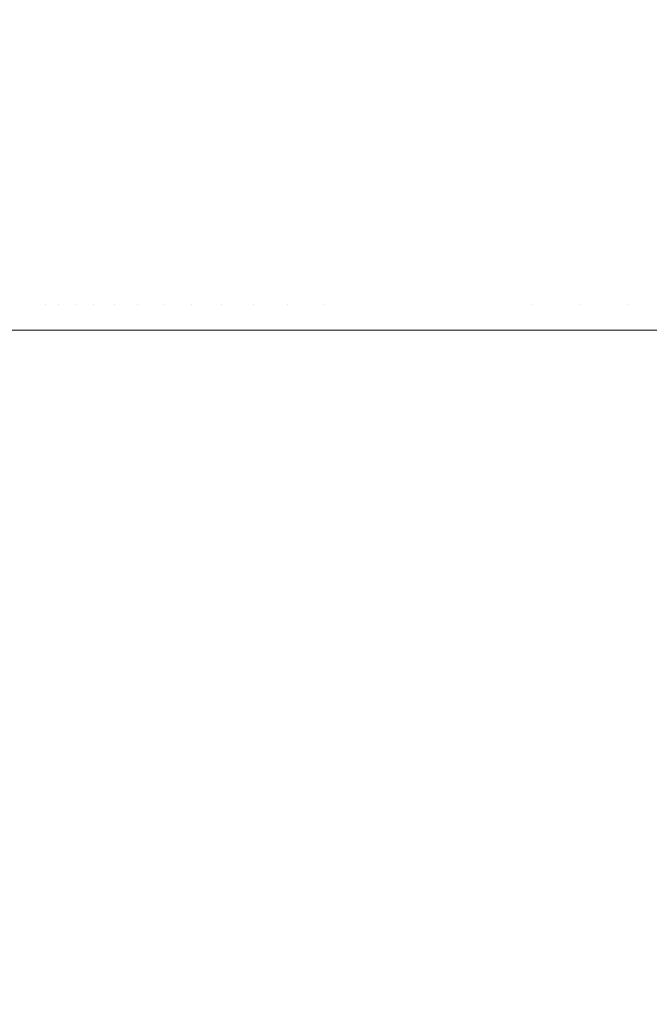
# Model space of a CAD drawing. Header units: centimetres. Extents: x -25.9 to 27.4, y -21.7 to -19.9.
# Tile 93 of 202: x -7.987 to -7.9396, y -20.0108 to -19.9366. Entities that reach past the tile are written whole.
import ezdxf

# ---------------------------------------------------------------- set-up
doc = ezdxf.new("R2010")
doc.units = ezdxf.units.CM
doc.header["$LTSCALE"] = 2.54
doc.layers.add('Lucido design-1', color=7, linetype='Continuous')

# ---------------------------------------------------------------- blocks, each defined once
blk = doc.blocks.new('Gruppo-5-1')
at = {"color": 7, "linetype": 'Continuous', "lineweight": 9}
for points, invisible_edges in [([(-7.988394, -19.934287, 875.943755), (-7.987322, -19.934287, 875.948136), (-7.986399, -19.93819, 875.947888), (-7.987461, -19.93819, 875.943548)], 15), ([(-7.987322, -19.934287, 875.948136), (-7.98606, -19.934287, 875.952465), (-7.985149, -19.93819, 875.952178), (-7.986399, -19.93819, 875.947888)], 15), ([(-7.98606, -19.934287, 875.952465), (-7.98461, -19.934287, 875.956736), (-7.983713, -19.93819, 875.956409), (-7.985149, -19.93819, 875.952178)], 15), ([(-7.98461, -19.934287, 875.956736), (-7.982976, -19.934287, 875.960939), (-7.982093, -19.93819, 875.960573), (-7.983713, -19.93819, 875.956409)], 15), ([(-7.982976, -19.934287, 875.960939), (-7.981159, -19.934287, 875.965066), (-7.980294, -19.93819, 875.964663), (-7.982093, -19.93819, 875.960573)], 15), ([(-7.981159, -19.934287, 875.965066), (-7.979165, -19.934287, 875.969111), (-7.978318, -19.93819, 875.96867), (-7.980294, -19.93819, 875.964663)], 15), ([(-7.979165, -19.934287, 875.969111), (-7.976996, -19.934287, 875.973065), (-7.976169, -19.93819, 875.972587), (-7.978318, -19.93819, 875.96867)], 15), ([(-7.976996, -19.934287, 875.973065), (-7.974656, -19.934287, 875.97692), (-7.973851, -19.93819, 875.976407), (-7.976169, -19.93819, 875.972587)], 15), ([(-7.974656, -19.934287, 875.97692), (-7.972151, -19.934287, 875.98067), (-7.971368, -19.93819, 875.980122), (-7.973851, -19.93819, 875.976407)], 15), ([(-7.972151, -19.934287, 875.98067), (-7.969484, -19.934287, 875.984307), (-7.968726, -19.93819, 875.983725), (-7.971368, -19.93819, 875.980122)], 15), ([(-7.969484, -19.934287, 875.984307), (-7.966661, -19.934287, 875.987824), (-7.96593, -19.93819, 875.98721), (-7.968726, -19.93819, 875.983725)], 15), ([(-7.966661, -19.934287, 875.987824), (-7.963688, -19.934287, 875.991214), (-7.962984, -19.93819, 875.990569), (-7.96593, -19.93819, 875.98721)], 15), ([(-7.963688, -19.934287, 875.991214), (-7.960569, -19.934287, 875.994472), (-7.959894, -19.93819, 875.993796), (-7.962984, -19.93819, 875.990569)], 15), ([(-7.960569, -19.934287, 875.994472), (-7.957312, -19.934287, 875.99759), (-7.956667, -19.93819, 875.996886), (-7.959894, -19.93819, 875.993796)], 15), ([(-7.957312, -19.934287, 875.99759), (-7.953921, -19.934287, 876.000564), (-7.953307, -19.93819, 875.999832), (-7.956667, -19.93819, 875.996886)], 15), ([(-7.953921, -19.934287, 876.000564), (-7.950404, -19.934287, 876.003386), (-7.949823, -19.93819, 876.002629), (-7.953307, -19.93819, 875.999832)], 15), ([(-7.950404, -19.934287, 876.003386), (-7.946767, -19.934287, 876.006053), (-7.94622, -19.93819, 876.005271), (-7.949823, -19.93819, 876.002629)], 15), ([(-7.946767, -19.934287, 876.006053), (-7.943018, -19.934287, 876.008558), (-7.942505, -19.93819, 876.007753), (-7.94622, -19.93819, 876.005271)], 15), ([(-7.943018, -19.934287, 876.008558), (-7.939162, -19.934287, 876.010898), (-7.938685, -19.93819, 876.010071), (-7.942505, -19.93819, 876.007753)], 15), ([(-25.787481, -19.934836, 876.418166), (-25.787481, -19.938359, 876.419001), (27.312519, -19.938359, 876.419001), (27.312519, -19.934836, 876.418166)], 10), ([(-7.988333, -19.93819, 875.939166), (-7.987461, -19.93819, 875.943548), (-7.986683, -19.942123, 875.943376), (-7.987548, -19.942123, 875.939028)], 15), ([(-7.987461, -19.93819, 875.943548), (-7.986399, -19.93819, 875.947888), (-7.98563, -19.942123, 875.947682), (-7.986683, -19.942123, 875.943376)], 15), ([(-7.986399, -19.93819, 875.947888), (-7.985149, -19.93819, 875.952178), (-7.984389, -19.942123, 875.951938), (-7.98563, -19.942123, 875.947682)], 15), ([(-7.985149, -19.93819, 875.952178), (-7.983713, -19.93819, 875.956409), (-7.982964, -19.942123, 875.956136), (-7.984389, -19.942123, 875.951938)], 15), ([(-7.983713, -19.93819, 875.956409), (-7.982093, -19.93819, 875.960573), (-7.981357, -19.942123, 875.960268), (-7.982964, -19.942123, 875.956136)], 15), ([(-7.982093, -19.93819, 875.960573), (-7.980294, -19.93819, 875.964663), (-7.979572, -19.942123, 875.964326), (-7.981357, -19.942123, 875.960268)], 15), ([(-7.980294, -19.93819, 875.964663), (-7.978318, -19.93819, 875.96867), (-7.977611, -19.942123, 875.968302), (-7.979572, -19.942123, 875.964326)], 15), ([(-7.978318, -19.93819, 875.96867), (-7.976169, -19.93819, 875.972587), (-7.975479, -19.942123, 875.972189), (-7.977611, -19.942123, 875.968302)], 15), ([(-7.976169, -19.93819, 875.972587), (-7.973851, -19.93819, 875.976407), (-7.973179, -19.942123, 875.975979), (-7.975479, -19.942123, 875.972189)], 15), ([(-7.973851, -19.93819, 875.976407), (-7.971368, -19.93819, 875.980122), (-7.970716, -19.942123, 875.979665), (-7.973179, -19.942123, 875.975979)], 15), ([(-7.971368, -19.93819, 875.980122), (-7.968726, -19.93819, 875.983725), (-7.968094, -19.942123, 875.98324), (-7.970716, -19.942123, 875.979665)], 15), ([(-7.968726, -19.93819, 875.983725), (-7.96593, -19.93819, 875.98721), (-7.96532, -19.942123, 875.986698), (-7.968094, -19.942123, 875.98324)], 15), ([(-7.96593, -19.93819, 875.98721), (-7.962984, -19.93819, 875.990569), (-7.962397, -19.942123, 875.990031), (-7.96532, -19.942123, 875.986698)], 15), ([(-7.962984, -19.93819, 875.990569), (-7.959894, -19.93819, 875.993796), (-7.959331, -19.942123, 875.993233), (-7.962397, -19.942123, 875.990031)], 15), ([(-7.959894, -19.93819, 875.993796), (-7.956667, -19.93819, 875.996886), (-7.956128, -19.942123, 875.996299), (-7.959331, -19.942123, 875.993233)], 15), ([(-7.956667, -19.93819, 875.996886), (-7.953307, -19.93819, 875.999832), (-7.952795, -19.942123, 875.999222), (-7.956128, -19.942123, 875.996299)], 15), ([(-7.953307, -19.93819, 875.999832), (-7.949823, -19.93819, 876.002629), (-7.949338, -19.942123, 876.001997), (-7.952795, -19.942123, 875.999222)], 15), ([(-7.949823, -19.93819, 876.002629), (-7.94622, -19.93819, 876.005271), (-7.945763, -19.942123, 876.004618), (-7.949338, -19.942123, 876.001997)], 15), ([(-7.94622, -19.93819, 876.005271), (-7.942505, -19.93819, 876.007753), (-7.942077, -19.942123, 876.007081), (-7.945763, -19.942123, 876.004618)], 15), ([(-7.942505, -19.93819, 876.007753), (-7.938685, -19.93819, 876.010071), (-7.938287, -19.942123, 876.009381), (-7.942077, -19.942123, 876.007081)], 15), ([(27.312519, -19.939011, 876.419156), (27.312519, -19.938359, 876.419001), (-25.787481, -19.938359, 876.419001), (-25.787481, -19.939011, 876.419156)], 10), ([(-25.787481, -19.939011, 876.419156), (-25.787481, -19.942637, 876.419853), (27.312519, -19.942637, 876.419853), (27.312519, -19.939011, 876.419156)], 10), ([(27.312519, -19.943232, 876.419968), (27.312519, -19.942637, 876.419853), (-25.787481, -19.942637, 876.419853), (-25.787481, -19.943232, 876.419968)], 10), ([(-7.988223, -19.942123, 875.934646), (-7.987548, -19.942123, 875.939028), (-7.986921, -19.946081, 875.938917), (-7.987591, -19.946081, 875.934563)], 15), ([(-7.987548, -19.942123, 875.939028), (-7.986683, -19.942123, 875.943376), (-7.986061, -19.946081, 875.943238), (-7.986921, -19.946081, 875.938917)], 15), ([(-7.986683, -19.942123, 875.943376), (-7.98563, -19.942123, 875.947682), (-7.985014, -19.946081, 875.947517), (-7.986061, -19.946081, 875.943238)], 15), ([(-7.98563, -19.942123, 875.947682), (-7.984389, -19.942123, 875.951938), (-7.983781, -19.946081, 875.951747), (-7.985014, -19.946081, 875.947517)], 15), ([(-7.984389, -19.942123, 875.951938), (-7.982964, -19.942123, 875.956136), (-7.982365, -19.946081, 875.955918), (-7.983781, -19.946081, 875.951747)], 15), ([(-7.982964, -19.942123, 875.956136), (-7.981357, -19.942123, 875.960268), (-7.980769, -19.946081, 875.960024), (-7.982365, -19.946081, 875.955918)], 15), ([(-7.981357, -19.942123, 875.960268), (-7.979572, -19.942123, 875.964326), (-7.978994, -19.946081, 875.964057), (-7.980769, -19.946081, 875.960024)], 15), ([(-7.979572, -19.942123, 875.964326), (-7.977611, -19.942123, 875.968302), (-7.977046, -19.946081, 875.968008), (-7.978994, -19.946081, 875.964057)], 15), ([(-7.977611, -19.942123, 875.968302), (-7.975479, -19.942123, 875.972189), (-7.974927, -19.946081, 875.97187), (-7.977046, -19.946081, 875.968008)], 15), ([(-7.975479, -19.942123, 875.972189), (-7.973179, -19.942123, 875.975979), (-7.972641, -19.946081, 875.975636), (-7.974927, -19.946081, 875.97187)], 15), ([(-7.973179, -19.942123, 875.975979), (-7.970716, -19.942123, 875.979665), (-7.970194, -19.946081, 875.979299), (-7.972641, -19.946081, 875.975636)], 15), ([(-7.970716, -19.942123, 875.979665), (-7.968094, -19.942123, 875.98324), (-7.967589, -19.946081, 875.982852), (-7.970194, -19.946081, 875.979299)], 15), ([(-7.968094, -19.942123, 875.98324), (-7.96532, -19.942123, 875.986698), (-7.964831, -19.946081, 875.986288), (-7.967589, -19.946081, 875.982852)], 15), ([(-7.96532, -19.942123, 875.986698), (-7.962397, -19.942123, 875.990031), (-7.961927, -19.946081, 875.9896), (-7.964831, -19.946081, 875.986288)], 15), ([(-7.962397, -19.942123, 875.990031), (-7.959331, -19.942123, 875.993233), (-7.95888, -19.946081, 875.992782), (-7.961927, -19.946081, 875.9896)], 15), ([(-7.959331, -19.942123, 875.993233), (-7.956128, -19.942123, 875.996299), (-7.955698, -19.946081, 875.995829), (-7.95888, -19.946081, 875.992782)], 15), ([(-7.956128, -19.942123, 875.996299), (-7.952795, -19.942123, 875.999222), (-7.952386, -19.946081, 875.998734), (-7.955698, -19.946081, 875.995829)], 15), ([(-7.952795, -19.942123, 875.999222), (-7.949338, -19.942123, 876.001997), (-7.94895, -19.946081, 876.001491), (-7.952386, -19.946081, 875.998734)], 15), ([(-7.949338, -19.942123, 876.001997), (-7.945763, -19.942123, 876.004618), (-7.945397, -19.946081, 876.004096), (-7.94895, -19.946081, 876.001491)], 15), ([(-7.945763, -19.942123, 876.004618), (-7.942077, -19.942123, 876.007081), (-7.941734, -19.946081, 876.006544), (-7.945397, -19.946081, 876.004096)], 15), ([(-7.942077, -19.942123, 876.007081), (-7.938287, -19.942123, 876.009381), (-7.937968, -19.946081, 876.008829), (-7.941734, -19.946081, 876.006544)], 15), ([(-25.787481, -19.943232, 876.419968), (-25.787481, -19.946949, 876.420518), (27.312519, -19.946949, 876.420518), (27.312519, -19.943232, 876.419968)], 10), ([(-7.987591, -19.946081, 875.934563), (-7.986921, -19.946081, 875.938917), (-7.98645, -19.950055, 875.938834), (-7.987117, -19.950055, 875.934501)], 15), ([(-7.986921, -19.946081, 875.938917), (-7.986061, -19.946081, 875.943238), (-7.985595, -19.950055, 875.943135), (-7.98645, -19.950055, 875.938834)], 15), ([(-7.986061, -19.946081, 875.943238), (-7.985014, -19.946081, 875.947517), (-7.984553, -19.950055, 875.947394), (-7.985595, -19.950055, 875.943135)], 15), ([(-7.985014, -19.946081, 875.947517), (-7.983781, -19.946081, 875.951747), (-7.983326, -19.950055, 875.951603), (-7.984553, -19.950055, 875.947394)], 15), ([(-7.983781, -19.946081, 875.951747), (-7.982365, -19.946081, 875.955918), (-7.981916, -19.950055, 875.955755), (-7.983326, -19.950055, 875.951603)], 15), ([(-7.982365, -19.946081, 875.955918), (-7.980769, -19.946081, 875.960024), (-7.980327, -19.950055, 875.959842), (-7.981916, -19.950055, 875.955755)], 15), ([(-7.980769, -19.946081, 875.960024), (-7.978994, -19.946081, 875.964057), (-7.978561, -19.950055, 875.963855), (-7.980327, -19.950055, 875.959842)], 15), ([(-7.978994, -19.946081, 875.964057), (-7.977046, -19.946081, 875.968008), (-7.976622, -19.950055, 875.967787), (-7.978561, -19.950055, 875.963855)], 15), ([(-7.977046, -19.946081, 875.968008), (-7.974927, -19.946081, 875.97187), (-7.974513, -19.950055, 875.971631), (-7.976622, -19.950055, 875.967787)], 15), ([(-7.974927, -19.946081, 875.97187), (-7.972641, -19.946081, 875.975636), (-7.972238, -19.950055, 875.97538), (-7.974513, -19.950055, 875.971631)], 15), ([(-7.972641, -19.946081, 875.975636), (-7.970194, -19.946081, 875.979299), (-7.969803, -19.950055, 875.979025), (-7.972238, -19.950055, 875.97538)], 15), ([(-7.970194, -19.946081, 875.979299), (-7.967589, -19.946081, 875.982852), (-7.96721, -19.950055, 875.982561), (-7.969803, -19.950055, 875.979025)], 15), ([(-7.967589, -19.946081, 875.982852), (-7.964831, -19.946081, 875.986288), (-7.964465, -19.950055, 875.985981), (-7.96721, -19.950055, 875.982561)], 15), ([(-7.964831, -19.946081, 875.986288), (-7.961927, -19.946081, 875.9896), (-7.961574, -19.950055, 875.989277), (-7.964465, -19.950055, 875.985981)], 15), ([(-7.961927, -19.946081, 875.9896), (-7.95888, -19.946081, 875.992782), (-7.958542, -19.950055, 875.992445), (-7.961574, -19.950055, 875.989277)], 15), ([(-7.95888, -19.946081, 875.992782), (-7.955698, -19.946081, 875.995829), (-7.955375, -19.950055, 875.995477), (-7.958542, -19.950055, 875.992445)], 15), ([(-7.955698, -19.946081, 875.995829), (-7.952386, -19.946081, 875.998734), (-7.952079, -19.950055, 875.998368), (-7.955375, -19.950055, 875.995477)], 15), ([(-7.952386, -19.946081, 875.998734), (-7.94895, -19.946081, 876.001491), (-7.948659, -19.950055, 876.001112), (-7.952079, -19.950055, 875.998368)], 15), ([(-7.94895, -19.946081, 876.001491), (-7.945397, -19.946081, 876.004096), (-7.945123, -19.950055, 876.003705), (-7.948659, -19.950055, 876.001112)], 15), ([(-7.945397, -19.946081, 876.004096), (-7.941734, -19.946081, 876.006544), (-7.941478, -19.950055, 876.006141), (-7.945123, -19.950055, 876.003705)], 15), ([(-7.941734, -19.946081, 876.006544), (-7.937968, -19.946081, 876.008829), (-7.937729, -19.950055, 876.008415), (-7.941478, -19.950055, 876.006141)], 15), ([(27.312519, -19.947491, 876.420598), (27.312519, -19.946949, 876.420518), (-25.787481, -19.946949, 876.420518), (-25.787481, -19.947491, 876.420598)], 10), ([(-25.787481, -19.947491, 876.420598), (-25.787481, -19.951285, 876.420993), (27.312519, -19.951285, 876.420993), (27.312519, -19.947491, 876.420598)], 10), ([(-7.987595, -19.950055, 875.930142), (-7.987117, -19.950055, 875.934501), (-7.986802, -19.954039, 875.934459), (-7.987278, -19.954039, 875.930115)], 15), ([(-7.987117, -19.950055, 875.934501), (-7.98645, -19.950055, 875.938834), (-7.986137, -19.954039, 875.938779), (-7.986802, -19.954039, 875.934459)], 15), ([(-7.98645, -19.950055, 875.938834), (-7.985595, -19.950055, 875.943135), (-7.985284, -19.954039, 875.943066), (-7.986137, -19.954039, 875.938779)], 15), ([(-7.985595, -19.950055, 875.943135), (-7.984553, -19.950055, 875.947394), (-7.984246, -19.954039, 875.947311), (-7.985284, -19.954039, 875.943066)], 15), ([(-7.984553, -19.950055, 875.947394), (-7.983326, -19.950055, 875.951603), (-7.983022, -19.954039, 875.951508), (-7.984246, -19.954039, 875.947311)], 15), ([(-7.983326, -19.950055, 875.951603), (-7.981916, -19.950055, 875.955755), (-7.981618, -19.954039, 875.955646), (-7.983022, -19.954039, 875.951508)], 15), ([(-7.981916, -19.950055, 875.955755), (-7.980327, -19.950055, 875.959842), (-7.980033, -19.954039, 875.95972), (-7.981618, -19.954039, 875.955646)], 15), ([(-7.980327, -19.950055, 875.959842), (-7.978561, -19.950055, 875.963855), (-7.978273, -19.954039, 875.96372), (-7.980033, -19.954039, 875.95972)], 15), ([(-7.978561, -19.950055, 875.963855), (-7.976622, -19.950055, 875.967787), (-7.97634, -19.954039, 875.96764), (-7.978273, -19.954039, 875.96372)], 15), ([(-7.976622, -19.950055, 875.967787), (-7.974513, -19.950055, 875.971631), (-7.974238, -19.954039, 875.971472), (-7.97634, -19.954039, 875.96764)], 15), ([(-7.974513, -19.950055, 875.971631), (-7.972238, -19.950055, 875.97538), (-7.97197, -19.954039, 875.975209), (-7.974238, -19.954039, 875.971472)], 15), ([(-7.972238, -19.950055, 875.97538), (-7.969803, -19.950055, 875.979025), (-7.969542, -19.954039, 875.978843), (-7.97197, -19.954039, 875.975209)], 15), ([(-7.969803, -19.950055, 875.979025), (-7.96721, -19.950055, 875.982561), (-7.966958, -19.954039, 875.982368), (-7.969542, -19.954039, 875.978843)], 15), ([(-7.96721, -19.950055, 875.982561), (-7.964465, -19.950055, 875.985981), (-7.964222, -19.954039, 875.985777), (-7.966958, -19.954039, 875.982368)], 15), ([(-7.964465, -19.950055, 875.985981), (-7.961574, -19.950055, 875.989277), (-7.96134, -19.954039, 875.989063), (-7.964222, -19.954039, 875.985777)], 15), ([(-7.961574, -19.950055, 875.989277), (-7.958542, -19.950055, 875.992445), (-7.958318, -19.954039, 875.99222), (-7.96134, -19.954039, 875.989063)], 15), ([(-7.958542, -19.950055, 875.992445), (-7.955375, -19.950055, 875.995477), (-7.95516, -19.954039, 875.995242), (-7.958318, -19.954039, 875.99222)], 15), ([(-7.955375, -19.950055, 875.995477), (-7.952079, -19.950055, 875.998368), (-7.951874, -19.954039, 875.998124), (-7.95516, -19.954039, 875.995242)], 15), ([(-7.952079, -19.950055, 875.998368), (-7.948659, -19.950055, 876.001112), (-7.948466, -19.954039, 876.00086), (-7.951874, -19.954039, 875.998124)], 15), ([(-7.948659, -19.950055, 876.001112), (-7.945123, -19.950055, 876.003705), (-7.944941, -19.954039, 876.003444), (-7.948466, -19.954039, 876.00086)], 15), ([(-7.945123, -19.950055, 876.003705), (-7.941478, -19.950055, 876.006141), (-7.941307, -19.954039, 876.005873), (-7.944941, -19.954039, 876.003444)], 15), ([(-7.941478, -19.950055, 876.006141), (-7.937729, -19.950055, 876.008415), (-7.93757, -19.954039, 876.00814), (-7.941307, -19.954039, 876.005873)], 15), ([(27.312519, -19.951781, 876.421045), (27.312519, -19.951285, 876.420993), (-25.787481, -19.951285, 876.420993), (-25.787481, -19.951781, 876.421045)], 10), ([(-25.787481, -19.951781, 876.421045), (-25.787481, -19.955639, 876.42128), (27.312519, -19.955639, 876.42128), (27.312519, -19.951781, 876.421045)], 10), ([(-7.987278, -19.954039, 875.930115), (-7.986802, -19.954039, 875.934459), (-7.986645, -19.958028, 875.934439), (-7.98712, -19.958028, 875.930101)], 15), ([(-7.986802, -19.954039, 875.934459), (-7.986137, -19.954039, 875.938779), (-7.985981, -19.958028, 875.938752), (-7.986645, -19.958028, 875.934439)], 15), ([(-7.986137, -19.954039, 875.938779), (-7.985284, -19.954039, 875.943066), (-7.98513, -19.958028, 875.943032), (-7.985981, -19.958028, 875.938752)], 15), ([(-7.985284, -19.954039, 875.943066), (-7.984246, -19.954039, 875.947311), (-7.984093, -19.958028, 875.94727), (-7.98513, -19.958028, 875.943032)], 15), ([(-7.984246, -19.954039, 875.947311), (-7.983022, -19.954039, 875.951508), (-7.982871, -19.958028, 875.95146), (-7.984093, -19.958028, 875.94727)], 15), ([(-7.983022, -19.954039, 875.951508), (-7.981618, -19.954039, 875.955646), (-7.981469, -19.958028, 875.955592), (-7.982871, -19.958028, 875.95146)], 15), ([(-7.981618, -19.954039, 875.955646), (-7.980033, -19.954039, 875.95972), (-7.979887, -19.958028, 875.959659), (-7.981469, -19.958028, 875.955592)], 15), ([(-7.980033, -19.954039, 875.95972), (-7.978273, -19.954039, 875.96372), (-7.97813, -19.958028, 875.963654), (-7.979887, -19.958028, 875.959659)], 15), ([(-7.978273, -19.954039, 875.96372), (-7.97634, -19.954039, 875.96764), (-7.9762, -19.958028, 875.967567), (-7.97813, -19.958028, 875.963654)], 15), ([(-7.97634, -19.954039, 875.96764), (-7.974238, -19.954039, 875.971472), (-7.974101, -19.958028, 875.971393), (-7.9762, -19.958028, 875.967567)], 15), ([(-7.974238, -19.954039, 875.971472), (-7.97197, -19.954039, 875.975209), (-7.971837, -19.958028, 875.975124), (-7.974101, -19.958028, 875.971393)], 15), ([(-7.97197, -19.954039, 875.975209), (-7.969542, -19.954039, 875.978843), (-7.969412, -19.958028, 875.978752), (-7.971837, -19.958028, 875.975124)], 15), ([(-7.969542, -19.954039, 875.978843), (-7.966958, -19.954039, 875.982368), (-7.966832, -19.958028, 875.982271), (-7.969412, -19.958028, 875.978752)], 15), ([(-7.966958, -19.954039, 875.982368), (-7.964222, -19.954039, 875.985777), (-7.964101, -19.958028, 875.985675), (-7.966832, -19.958028, 875.982271)], 15), ([(-7.964222, -19.954039, 875.985777), (-7.96134, -19.954039, 875.989063), (-7.961223, -19.958028, 875.988956), (-7.964101, -19.958028, 875.985675)], 15), ([(-7.96134, -19.954039, 875.989063), (-7.958318, -19.954039, 875.99222), (-7.958206, -19.958028, 875.992108), (-7.961223, -19.958028, 875.988956)], 15), ([(-7.958318, -19.954039, 875.99222), (-7.95516, -19.954039, 875.995242), (-7.955053, -19.958028, 875.995126), (-7.958206, -19.958028, 875.992108)], 15), ([(-7.95516, -19.954039, 875.995242), (-7.951874, -19.954039, 875.998124), (-7.951772, -19.958028, 875.998003), (-7.955053, -19.958028, 875.995126)], 15), ([(-7.951874, -19.954039, 875.998124), (-7.948466, -19.954039, 876.00086), (-7.948369, -19.958028, 876.000734), (-7.951772, -19.958028, 875.998003)], 15), ([(-7.948466, -19.954039, 876.00086), (-7.944941, -19.954039, 876.003444), (-7.94485, -19.958028, 876.003315), (-7.948369, -19.958028, 876.000734)], 15), ([(-7.944941, -19.954039, 876.003444), (-7.941307, -19.954039, 876.005873), (-7.941222, -19.958028, 876.005739), (-7.94485, -19.958028, 876.003315)], 15), ([(-7.941307, -19.954039, 876.005873), (-7.93757, -19.954039, 876.00814), (-7.937491, -19.958028, 876.008003), (-7.941222, -19.958028, 876.005739)], 15), ([(27.312519, -19.956084, 876.421307), (27.312519, -19.955639, 876.42128), (-25.787481, -19.955639, 876.42128), (-25.787481, -19.956084, 876.421307)], 10), ([(-25.787481, -19.956084, 876.421307), (-25.787481, -19.96, 876.421383), (27.312519, -19.96, 876.421383), (27.312519, -19.956084, 876.421307)], 8), ([(-7.986812, -19.96, 875.932738), (-7.987101, -19.96, 875.930099), (-7.98712, -19.958028, 875.930101), (-7.986645, -19.958028, 875.934439)], 14), ([(-7.986645, -19.958028, 875.934439), (-7.986626, -19.96, 875.934436), (-7.986812, -19.96, 875.932738)], 9), ([(-7.986253, -19.96, 875.936857), (-7.986626, -19.96, 875.934436), (-7.986645, -19.958028, 875.934439), (-7.985981, -19.958028, 875.938752)], 14), ([(-7.985981, -19.958028, 875.938752), (-7.985962, -19.96, 875.938748), (-7.986253, -19.96, 875.936857)], 9), ([(-7.985523, -19.96, 875.940954), (-7.985962, -19.96, 875.938748), (-7.985981, -19.958028, 875.938752), (-7.98513, -19.958028, 875.943032)], 14), ([(-7.98513, -19.958028, 875.943032), (-7.985111, -19.96, 875.943027), (-7.985523, -19.96, 875.940954)], 9), ([(-7.98513, -19.958028, 875.943032), (-7.984093, -19.958028, 875.94727), (-7.984074, -19.96, 875.947265), (-7.984623, -19.96, 875.94502)], 11), ([(-7.984623, -19.96, 875.94502), (-7.985111, -19.96, 875.943027), (-7.98513, -19.958028, 875.943032)], 10), ([(-7.984093, -19.958028, 875.94727), (-7.982871, -19.958028, 875.95146), (-7.982853, -19.96, 875.951454), (-7.983554, -19.96, 875.949049)], 11), ([(-7.983554, -19.96, 875.949049), (-7.984074, -19.96, 875.947265), (-7.984093, -19.958028, 875.94727)], 10), ([(-7.982871, -19.958028, 875.95146), (-7.981469, -19.958028, 875.955592), (-7.98145, -19.96, 875.955585), (-7.982317, -19.96, 875.953033)], 11), ([(-7.982317, -19.96, 875.953033), (-7.982853, -19.96, 875.951454), (-7.982871, -19.958028, 875.95146)], 10), ([(-7.981469, -19.958028, 875.955592), (-7.979887, -19.958028, 875.959659), (-7.979869, -19.96, 875.959652), (-7.980914, -19.96, 875.956966)], 11), ([(-7.980914, -19.96, 875.956966), (-7.98145, -19.96, 875.955585), (-7.981469, -19.958028, 875.955592)], 10), ([(-7.979887, -19.958028, 875.959659), (-7.97813, -19.958028, 875.963654), (-7.978112, -19.96, 875.963645), (-7.979346, -19.96, 875.96084)], 11), ([(-7.979346, -19.96, 875.96084), (-7.979869, -19.96, 875.959652), (-7.979887, -19.958028, 875.959659)], 10), ([(-7.97813, -19.958028, 875.963654), (-7.9762, -19.958028, 875.967567), (-7.976182, -19.96, 875.967558), (-7.977617, -19.96, 875.96465)], 11), ([(-7.977617, -19.96, 875.96465), (-7.978112, -19.96, 875.963645), (-7.97813, -19.958028, 875.963654)], 10), ([(-7.9762, -19.958028, 875.967567), (-7.974101, -19.958028, 875.971393), (-7.974084, -19.96, 875.971383), (-7.975728, -19.96, 875.968387)], 11), ([(-7.975728, -19.96, 875.968387), (-7.976182, -19.96, 875.967558), (-7.9762, -19.958028, 875.967567)], 10), ([(-7.974101, -19.958028, 875.971393), (-7.971837, -19.958028, 875.975124), (-7.97182, -19.96, 875.975113), (-7.973682, -19.96, 875.972046)], 11), ([(-7.973682, -19.96, 875.972046), (-7.974084, -19.96, 875.971383), (-7.974101, -19.958028, 875.971393)], 10), ([(-7.971837, -19.958028, 875.975124), (-7.969412, -19.958028, 875.978752), (-7.969396, -19.96, 875.978741), (-7.971482, -19.96, 875.975619)], 11), ([(-7.971482, -19.96, 875.975619), (-7.97182, -19.96, 875.975113), (-7.971837, -19.958028, 875.975124)], 10), ([(-7.969412, -19.958028, 875.978752), (-7.966832, -19.958028, 875.982271), (-7.966817, -19.96, 875.98226), (-7.969133, -19.96, 875.979101)], 11), ([(-7.969133, -19.96, 875.979101), (-7.969396, -19.96, 875.978741), (-7.969412, -19.958028, 875.978752)], 10), ([(-7.966832, -19.958028, 875.982271), (-7.964101, -19.958028, 875.985675), (-7.964086, -19.96, 875.985662), (-7.966637, -19.96, 875.982484)], 11), ([(-7.966637, -19.96, 875.982484), (-7.966817, -19.96, 875.98226), (-7.966832, -19.958028, 875.982271)], 10), ([(-7.96122, -19.96, 875.98893), (-7.963998, -19.96, 875.985762), (-7.964101, -19.958028, 875.985675), (-7.961223, -19.958028, 875.988956)], 14), ([(-7.963998, -19.96, 875.985762), (-7.964086, -19.96, 875.985662), (-7.964101, -19.958028, 875.985675)], 10), ([(-7.961223, -19.958028, 875.988956), (-7.961209, -19.96, 875.988942), (-7.96122, -19.96, 875.98893)], 9), ([(-7.958304, -19.96, 875.991977), (-7.961209, -19.96, 875.988942), (-7.961223, -19.958028, 875.988956), (-7.958206, -19.958028, 875.992108)], 14), ([(-7.958206, -19.958028, 875.992108), (-7.958192, -19.96, 875.992094), (-7.958304, -19.96, 875.991977)], 9), ([(-7.955259, -19.96, 875.994902), (-7.958192, -19.96, 875.992094), (-7.958206, -19.958028, 875.992108), (-7.955053, -19.958028, 875.995126)], 14), ([(-7.955053, -19.958028, 875.995126), (-7.95504, -19.96, 875.995111), (-7.955259, -19.96, 875.994902)], 9), ([(-7.95209, -19.96, 875.997699), (-7.95504, -19.96, 875.995111), (-7.955053, -19.958028, 875.995126), (-7.951772, -19.958028, 875.998003)], 14), ([(-7.951772, -19.958028, 875.998003), (-7.95176, -19.96, 875.997988), (-7.95209, -19.96, 875.997699)], 9), ([(-7.948819, -19.96, 876.000348), (-7.95176, -19.96, 875.997988), (-7.951772, -19.958028, 875.998003), (-7.948369, -19.958028, 876.000734)], 14), ([(-7.948369, -19.958028, 876.000734), (-7.948357, -19.96, 876.000719), (-7.948819, -19.96, 876.000348)], 9), ([(-7.948369, -19.958028, 876.000734), (-7.94485, -19.958028, 876.003315), (-7.944839, -19.96, 876.003299), (-7.947018, -19.96, 876.001701)], 11), ([(-7.947018, -19.96, 876.001701), (-7.948357, -19.96, 876.000719), (-7.948369, -19.958028, 876.000734)], 10), ([(-7.94485, -19.958028, 876.003315), (-7.941222, -19.958028, 876.005739), (-7.941211, -19.96, 876.005723), (-7.943561, -19.96, 876.004152)], 11), ([(-7.943561, -19.96, 876.004152), (-7.944839, -19.96, 876.003299), (-7.94485, -19.958028, 876.003315)], 10), ([(-7.941222, -19.958028, 876.005739), (-7.937491, -19.958028, 876.008003), (-7.937481, -19.96, 876.007986), (-7.939999, -19.96, 876.006458)], 11), ([(-7.939999, -19.96, 876.006458), (-7.941211, -19.96, 876.005723), (-7.941222, -19.958028, 876.005739)], 10), ([(-7.987101, -19.96, 875.930099), (-7.986812, -19.96, 875.932738), (-7.986816, -21.16, 875.932739), (-7.987115, -21.16, 875.929933)], 10), ([(-7.986682, -21.16, 875.933997), (-7.986816, -21.16, 875.932739), (-7.986812, -19.96, 875.932738), (-7.986626, -19.96, 875.934436)], 10), ([(-7.986626, -19.96, 875.934436), (-7.986253, -19.96, 875.936857), (-7.986259, -21.16, 875.936859), (-7.986682, -21.16, 875.933997)], 10), ([(-7.986084, -21.16, 875.938044), (-7.986259, -21.16, 875.936859), (-7.986253, -19.96, 875.936857), (-7.985962, -19.96, 875.938748)], 10), ([(-7.98553, -21.16, 875.940955), (-7.986084, -21.16, 875.938044), (-7.985962, -19.96, 875.938748)], 10), ([(-7.985962, -19.96, 875.938748), (-7.985523, -19.96, 875.940954), (-7.98553, -21.16, 875.940955)], 10), ([(-7.985319, -21.16, 875.942067), (-7.98553, -21.16, 875.940955), (-7.985523, -19.96, 875.940954), (-7.985111, -19.96, 875.943027)], 10), ([(-7.984631, -21.16, 875.945022), (-7.985319, -21.16, 875.942067), (-7.985111, -19.96, 875.943027)], 10), ([(-7.985111, -19.96, 875.943027), (-7.984623, -19.96, 875.94502), (-7.984631, -21.16, 875.945022)], 10), ([(-7.984389, -21.16, 875.946058), (-7.984631, -21.16, 875.945022), (-7.984623, -19.96, 875.94502), (-7.984074, -19.96, 875.947265)], 10), ([(-7.983561, -21.16, 875.949051), (-7.984389, -21.16, 875.946058), (-7.984074, -19.96, 875.947265)], 10), ([(-7.984074, -19.96, 875.947265), (-7.983554, -19.96, 875.949049), (-7.983561, -21.16, 875.949051)], 10), ([(-7.983296, -21.16, 875.950012), (-7.983561, -21.16, 875.949051), (-7.983554, -19.96, 875.949049), (-7.982853, -19.96, 875.951454)], 10), ([(-7.982324, -21.16, 875.953036), (-7.983296, -21.16, 875.950012), (-7.982853, -19.96, 875.951454)], 10), ([(-7.982853, -19.96, 875.951454), (-7.982317, -19.96, 875.953033), (-7.982324, -21.16, 875.953036)], 10), ([(-7.98204, -21.16, 875.95392), (-7.982324, -21.16, 875.953036), (-7.982317, -19.96, 875.953033)], 10), ([(-7.98204, -21.16, 875.95392), (-7.982317, -19.96, 875.953033), (-7.98145, -19.96, 875.955585)], 9), ([(-7.98145, -19.96, 875.955585), (-7.98092, -21.16, 875.956969), (-7.98204, -21.16, 875.95392)], 9), ([(-7.98145, -19.96, 875.955585), (-7.980914, -19.96, 875.956966), (-7.98092, -21.16, 875.956969)], 10), ([(-7.980623, -21.16, 875.957778), (-7.98092, -21.16, 875.956969), (-7.980914, -19.96, 875.956966)], 10), ([(-7.980623, -21.16, 875.957778), (-7.980914, -19.96, 875.956966), (-7.979869, -19.96, 875.959652)], 9), ([(-7.979869, -19.96, 875.959652), (-7.979352, -21.16, 875.960843), (-7.980623, -21.16, 875.957778)], 9), ([(-7.979869, -19.96, 875.959652), (-7.979346, -19.96, 875.96084), (-7.979352, -21.16, 875.960843)], 10), ([(-7.979048, -21.16, 875.961577), (-7.979352, -21.16, 875.960843), (-7.979346, -19.96, 875.96084)], 10), ([(-7.979048, -21.16, 875.961577), (-7.979346, -19.96, 875.96084), (-7.978112, -19.96, 875.963645)], 9), ([(-7.978112, -19.96, 875.963645), (-7.977622, -21.16, 875.964653), (-7.979048, -21.16, 875.961577)], 9), ([(-7.978112, -19.96, 875.963645), (-7.977617, -19.96, 875.96465), (-7.977622, -21.16, 875.964653)], 10), ([(-7.977316, -21.16, 875.965311), (-7.977622, -21.16, 875.964653), (-7.977617, -19.96, 875.96465)], 10), ([(-7.977316, -21.16, 875.965311), (-7.977617, -19.96, 875.96465), (-7.976182, -19.96, 875.967558)], 9), ([(-7.976182, -19.96, 875.967558), (-7.975732, -21.16, 875.96839), (-7.977316, -21.16, 875.965311)], 9), ([(-7.976182, -19.96, 875.967558), (-7.975728, -19.96, 875.968387), (-7.975732, -21.16, 875.96839)], 10), ([(-7.975431, -21.16, 875.968974), (-7.975732, -21.16, 875.96839), (-7.975728, -19.96, 875.968387)], 10), ([(-7.975431, -21.16, 875.968974), (-7.975728, -19.96, 875.968387), (-7.974084, -19.96, 875.971383)], 9), ([(-7.974084, -19.96, 875.971383), (-7.973685, -21.16, 875.972048), (-7.975431, -21.16, 875.968974)], 9), ([(-7.974084, -19.96, 875.971383), (-7.973682, -19.96, 875.972046), (-7.973685, -21.16, 875.972048)], 10), ([(-7.973394, -21.16, 875.97256), (-7.973685, -21.16, 875.972048), (-7.973682, -19.96, 875.972046)], 10), ([(-7.973394, -21.16, 875.97256), (-7.973682, -19.96, 875.972046), (-7.97182, -19.96, 875.975113)], 9), ([(-7.97182, -19.96, 875.975113), (-7.971484, -21.16, 875.97562), (-7.973394, -21.16, 875.97256)], 9), ([(-7.97182, -19.96, 875.975113), (-7.971482, -19.96, 875.975619), (-7.971484, -21.16, 875.97562)], 10), ([(-7.971209, -21.16, 875.976061), (-7.971484, -21.16, 875.97562), (-7.971482, -19.96, 875.975619)], 10), ([(-7.971209, -21.16, 875.976061), (-7.971482, -19.96, 875.975619), (-7.969396, -19.96, 875.978741)], 9), ([(-7.969396, -19.96, 875.978741), (-7.969133, -21.16, 875.979101), (-7.971209, -21.16, 875.976061)], 9), ([(-7.969396, -19.96, 875.978741), (-7.969133, -19.96, 875.979101), (-7.969133, -21.16, 875.979101)], 10), ([(-7.96888, -21.16, 875.979472), (-7.969133, -19.96, 875.979101), (-7.966817, -19.96, 875.98226)], 9), ([(-7.96888, -21.16, 875.979472), (-7.969133, -21.16, 875.979101), (-7.969133, -19.96, 875.979101)], 10), ([(-7.966817, -19.96, 875.98226), (-7.966636, -21.16, 875.982483), (-7.96888, -21.16, 875.979472)], 9), ([(-7.966817, -19.96, 875.98226), (-7.966637, -19.96, 875.982484), (-7.966636, -21.16, 875.982483)], 10), ([(-7.966409, -21.16, 875.982787), (-7.966637, -19.96, 875.982484), (-7.964086, -19.96, 875.985662)], 9), ([(-7.966409, -21.16, 875.982787), (-7.966636, -21.16, 875.982483), (-7.966637, -19.96, 875.982484)], 10), ([(-7.964086, -19.96, 875.985662), (-7.963995, -21.16, 875.985761), (-7.966409, -21.16, 875.982787)], 9), ([(-7.964086, -19.96, 875.985662), (-7.963998, -19.96, 875.985762), (-7.963995, -21.16, 875.985761)], 10), ([(-7.963998, -19.96, 875.985762), (-7.96122, -19.96, 875.98893), (-7.961217, -21.16, 875.988927), (-7.963802, -21.16, 875.985999)], 10), ([(-7.963802, -21.16, 875.985999), (-7.963995, -21.16, 875.985761), (-7.963998, -19.96, 875.985762)], 10), ([(-7.961061, -21.16, 875.989104), (-7.961217, -21.16, 875.988927), (-7.96122, -19.96, 875.98893), (-7.961209, -19.96, 875.988943)], 10), ([(-7.961209, -19.96, 875.988943), (-7.958304, -21.16, 875.991977), (-7.961061, -21.16, 875.989104)], 9), ([(-7.961209, -19.96, 875.988943), (-7.958304, -19.96, 875.991977), (-7.958304, -21.16, 875.991977)], 10), ([(-7.958192, -21.16, 875.992094), (-7.958304, -21.16, 875.991977), (-7.958304, -19.96, 875.991977), (-7.958192, -19.96, 875.992094)], 10), ([(-7.955654, -21.16, 875.994544), (-7.958192, -21.16, 875.992094), (-7.958192, -19.96, 875.992094), (-7.955259, -19.96, 875.994902)], 10), ([(-7.955259, -19.96, 875.994902), (-7.955257, -21.16, 875.994899), (-7.955654, -21.16, 875.994544)], 9), ([(-7.952559, -21.16, 875.99731), (-7.955257, -21.16, 875.994899), (-7.955259, -19.96, 875.994902), (-7.95504, -19.96, 875.995111)], 10), ([(-7.95504, -19.96, 875.995111), (-7.952089, -21.16, 875.997697), (-7.952559, -21.16, 875.99731)], 9), ([(-7.95504, -19.96, 875.995111), (-7.95209, -19.96, 875.997699), (-7.952089, -21.16, 875.997697)], 10), ([(-7.952089, -21.16, 875.997697), (-7.95209, -19.96, 875.997699), (-7.95176, -19.96, 875.997988)], 9), ([(-7.95176, -19.96, 875.997988), (-7.949349, -21.16, 875.999948), (-7.952089, -21.16, 875.997697)], 9), ([(-7.95176, -19.96, 875.997988), (-7.948819, -21.16, 876.000347), (-7.949349, -21.16, 875.999948)], 9), ([(-7.95176, -19.96, 875.997988), (-7.948819, -19.96, 876.000348), (-7.948819, -21.16, 876.000347)], 10), ([(-7.947021, -21.16, 876.001704), (-7.948819, -21.16, 876.000347), (-7.948357, -19.96, 876.000719)], 10), ([(-7.948819, -21.16, 876.000347), (-7.948819, -19.96, 876.000348), (-7.948357, -19.96, 876.000719)], 9), ([(-7.948357, -19.96, 876.000719), (-7.947018, -19.96, 876.001701), (-7.947021, -21.16, 876.001704)], 10), ([(-7.946029, -21.16, 876.002453), (-7.947021, -21.16, 876.001704), (-7.947018, -19.96, 876.001701)], 10), ([(-7.947018, -19.96, 876.001701), (-7.944839, -19.96, 876.003299), (-7.946029, -21.16, 876.002453)], 10), ([(-7.943563, -21.16, 876.004156), (-7.946029, -21.16, 876.002453), (-7.944839, -19.96, 876.003299)], 10), ([(-7.944839, -19.96, 876.003299), (-7.943561, -19.96, 876.004152), (-7.943563, -21.16, 876.004156)], 10), ([(-7.942604, -21.16, 876.004819), (-7.943563, -21.16, 876.004156), (-7.943561, -19.96, 876.004152)], 10), ([(-7.942604, -21.16, 876.004819), (-7.943561, -19.96, 876.004152), (-7.941211, -19.96, 876.005723)], 9), ([(-7.941211, -19.96, 876.005723), (-7.940001, -21.16, 876.006462), (-7.942604, -21.16, 876.004819)], 9), ([(-7.941211, -19.96, 876.005723), (-7.939999, -19.96, 876.006458), (-7.940001, -21.16, 876.006462)], 10), ([(-7.939082, -21.16, 876.007042), (-7.940001, -21.16, 876.006462), (-7.939999, -19.96, 876.006458)], 10), ([(-7.939082, -21.16, 876.007042), (-7.939999, -19.96, 876.006458), (-7.937481, -19.96, 876.007986)], 9)]:
    blk.add_3dface(points, dxfattribs=dict(at, invisible_edges=invisible_edges))
blk.add_3dface([(-25.787481, -19.96, 876.421383), (-25.787481, -21.56, 876.421383), (27.312519, -21.56, 876.421383), (27.312519, -19.96, 876.421383)], dxfattribs=at)

msp = doc.modelspace()

# ---------------------------------------------------------------- block references
at = {"layer": 'Lucido design-1', "color": 7}
msp.add_blockref('Gruppo-5-1', (0, 0), dxfattribs=at)

doc.saveas('drawing.dxf')
